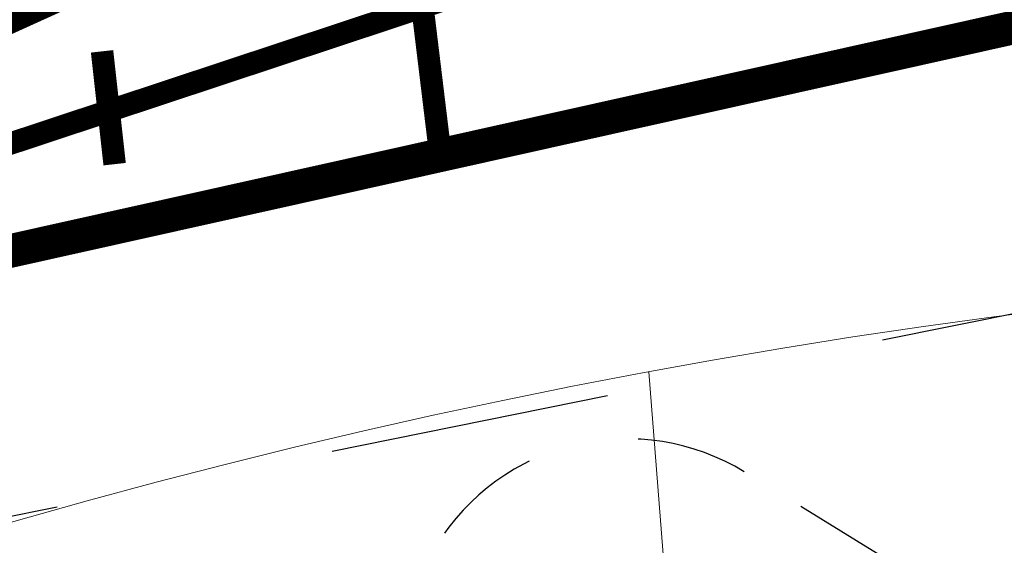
# Model space of a CAD drawing. Extents: x 5459245 to 5462690, y 5971016 to 5972523.
# Tile 79 of 198: x 5462442.61 to 5462447, y 5972221.14 to 5972223.48. Entities that reach past the tile are written whole.
import ezdxf

# ---------------------------------------------------------------- set-up
doc = ezdxf.new("R2010")
doc.units = 0
doc.linetypes.add('8', pattern=[0.5, 0.25, -0.25])
doc.layers.get('0').update_dxf_attribs({"linetype": 'CONTINUOUS', "lineweight": 13})
for name, color, linetype, lineweight in [('A_LINIE MDCP_NIEPRZEKRACZLNA LINIA ZABUDOWY', 1, 'CONTINUOUS', 0), ('A_LINIE PZT', 7, 'CONTINUOUS', 13), ('A_MAŁA ARCHITEKTURA', 195, 'CONTINUOUS', 9), ('A_SKARPY PROJEKTOWANE', 7, 'CONTINUOUS', 20)]:
    doc.layers.add(name, color=color, linetype=linetype, lineweight=lineweight)
doc.layers.add('ADT CCTV', color=102, linetype='CONTINUOUS')

# ---------------------------------------------------------------- blocks, each defined once
blk = doc.blocks.new('MEGA')
at = {"layer": 'A_MAŁA ARCHITEKTURA', "linetype": '8', "lineweight": 25, "ltscale": 2}
blk.add_line((5462452.137, 5972218.9219), (5462452.137, 5972219.7169), dxfattribs=at)
blk.add_arc((5462451.1404, 5972219.7169), 0.9966, 0, 90, dxfattribs=at)
blk = doc.blocks.new('A770198')
at = {"layer": 'ADT CCTV', "color": 140, "lineweight": 9}
blk.add_line((0.1641, 15.9089), (26.1676, 15.8941), dxfattribs=at)
blk.add_arc((30, 19.0421), 30, 140.60054, 219.40054, dxfattribs=at)
blk = doc.blocks.new('G$CFAE608CC')
at = {"layer": 'ADT CCTV', "rotation": 90}
blk.add_blockref('A770198', (38.0838, 0), dxfattribs=at)

msp = doc.modelspace()

# ---------------------------------------------------------------- linework, layer by layer
at = {"const_width": 0.1}
msp.add_lwpolyline([(5462434.8041, 5972210.0012), (5462429.2067, 5972209.6338), (5462432.19, 5972224.99), (5462453.7094, 5972229.1889), (5462456.2958, 5972229.6936), (5462438.1697, 5972221.4701), (5462438.1697, 5972221.4701)], close=True, dxfattribs=at)
at = {"layer": 'A_LINIE MDCP_NIEPRZEKRACZLNA LINIA ZABUDOWY', "linetype": '8', "lineweight": 30, "ltscale": 5}
msp.add_lwpolyline([(5462393.9865, 5972110.7456), (5462445.4181, 5972098.9868), (5462450.4579, 5972121.2041), (5462448.6049, 5972152.2649), (5462448.4212, 5972167.2594), (5462449.9983, 5972179.841), (5462452.1556, 5972190.8422), (5462455.3827, 5972201.6229), (5462459.5024, 5972212.2119), (5462463.4418, 5972219.2358), (5462467.4115, 5972225.6425), (5462467.2858, 5972226.2646), (5462435.4792, 5972219.834), (5462431.2374, 5972198.238), (5462411.0393, 5972160.8338)], close=True, dxfattribs=at)
at = {"layer": 'A_LINIE PZT', "const_width": 0.15}
msp.add_lwpolyline([(5462448.0559, 5972198.2665), (5462453.8996, 5972203.3063), (5462457.8288, 5972213.5804), (5462461.5121, 5972218.9819), (5462455.1083, 5972225.2423), (5462438.1697, 5972221.4701), (5462434.8041, 5972210.0012), (5462434.8041, 5972210.0012)], close=True, dxfattribs=at)
at = {"layer": 'A_SKARPY PROJEKTOWANE', "const_width": 0.1}
msp.add_lwpolyline([(5462461.5121, 5972218.9819), (5462455.1083, 5972225.2423), (5462438.1697, 5972221.4701), (5462438.1697, 5972221.4701), (5462456.2958, 5972229.6936), (5462456.2958, 5972229.6936), (5462461.5121, 5972218.9819)], close=True, dxfattribs=at)
msp.add_lwpolyline([(5462438.1697, 5972221.4701), (5462455.8477, 5972227.3255)], dxfattribs=at)
for points, elevation in [([(5462444.4886, 5972222.8773), (5462444.3204, 5972224.2606)], -13.6284), ([(5462442.9818, 5972223.3392), (5462443.0377, 5972222.837)], -4.5428)]:
    msp.add_lwpolyline(points, dxfattribs=dict(at, elevation=elevation))

# ---------------------------------------------------------------- block references
at = {"layer": 'A_MAŁA ARCHITEKTURA', "color": 6, "rotation": 58.39971502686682}
msp.add_blockref('MEGA', (7686859.5945, -1809666.1669), dxfattribs=at)
at = {"layer": 'ADT CCTV', "rotation": 184.5356804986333}
msp.add_blockref('G$CFAE608CC', (5462467.5094, 5972223.8305), dxfattribs=at)

doc.saveas('drawing.dxf')
